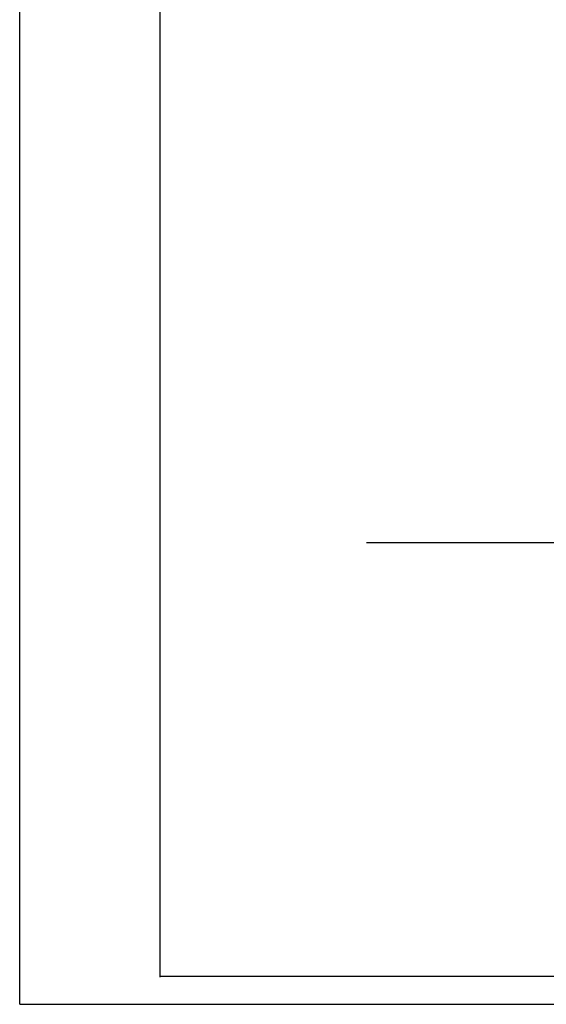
# Model space of a CAD drawing. Header units: millimetres. Extents: x 11979 to 37895, y 18730 to 47884.
# Tile 46 of 256: x 33431 to 34089, y 24857 to 26089. Entities that reach past the tile are written whole.
import ezdxf

# ---------------------------------------------------------------- set-up
doc = ezdxf.new("R2010")
doc.units = ezdxf.units.MM
for name, color, linetype in [('-LI-WIDOK', 2, 'Continuous'), ('-RAMKA', 2, 'Continuous'), ('_PROJEKTOWANE', 5, 'Continuous')]:
    doc.layers.add(name, color=color, linetype=linetype)

# ---------------------------------------------------------------- blocks, each defined once
blk = doc.blocks.new('GTFDGDGD')
at = {"layer": '-RAMKA', "color": 8}
for q in [(4808.7, 1991.6), (9008.7, -978.4)]:
    blk.add_line((4808.7, -978.4), q, dxfattribs=at)
at = {"layer": '-RAMKA', "color": 2}
for p, q in [((4983.7, 1955.5), (4983.7, -944.5)), ((4983.7, -943.4), (8973.7, -943.4))]:
    blk.add_line(p, q, dxfattribs=at)

msp = doc.modelspace()

# ---------------------------------------------------------------- linework, layer by layer
at = {"layer": '-LI-WIDOK'}
msp.add_line((34104.99, 25434.37), (33863.67, 25434.37), dxfattribs=at)

# ---------------------------------------------------------------- block references
at = {"layer": '_PROJEKTOWANE'}
msp.add_blockref('GTFDGDGD', (28621.78, 25835.73), dxfattribs=at)

doc.saveas('drawing.dxf')
